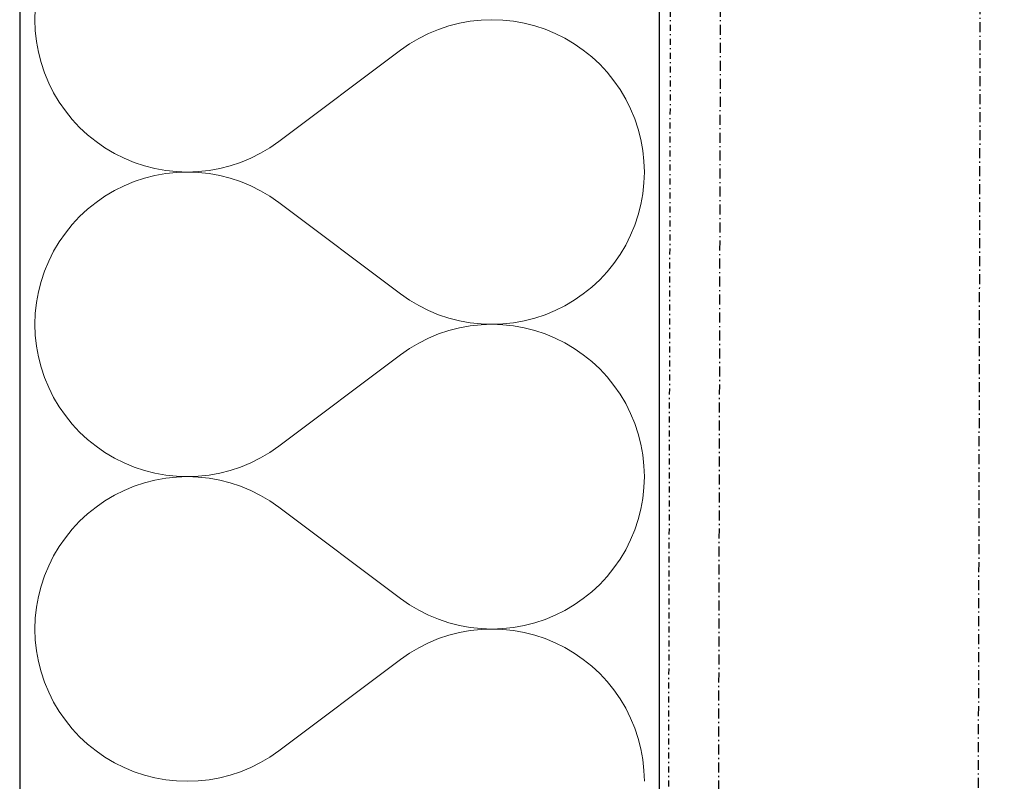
# Model space of a CAD drawing. Header units: millimetres. Extents: x -24674 to 2959, y -2716 to 20653.
# Tile 77 of 161: x -322 to -76, y 1524 to 1714. Entities that reach past the tile are written whole.
import ezdxf

# ---------------------------------------------------------------- set-up
doc = ezdxf.new("R2010")
doc.units = ezdxf.units.MM
doc.header["$MEASUREMENT"] = 0
for name, pattern in [('Wipeout_Contour', [1000, 0, -1000]), ('Čerchovaná M', [4.5, 2.5, -0.85, 0.3, -0.85]), ('Čerchovaná S', [3.5, 1.5, -0.85, 0.3, -0.85])]:
    doc.linetypes.add(name, pattern=pattern)
for name, color, linetype in [('9._POHLED ZÁPADNÍ_1_Nové_Konstrukce - krov', 7, 'Continuous'), ('9._POHLED ZÁPADNÍ_1_Nové_Konstrukce - nosné', 7, 'Continuous'), ('9._POHLED ZÁPADNÍ_1_Nové_Výplně - Povrchové', 7, 'Continuous'), ('9._POHLED ZÁPADNÍ_1_Nové_Výplně – Řezové', 7, 'Continuous'), ('9._POHLED ZÁPADNÍ_1_VÝTAH VAR 1', 7, 'Continuous')]:
    doc.layers.add(name, color=color, linetype=linetype)

# ---------------------------------------------------------------- blocks, each defined once
blk = doc.blocks.new('*X13', base_point=(-27719.5, -6043.99))
at = {"layer": '9._POHLED ZÁPADNÍ_1_Nové_Výplně – Řezové', "color": 21, "linetype": 'Continuous', "lineweight": 20, "true_color": 0xffaaaa}
for p, q in [((-317.79, 1717), (-317.88, 1714.29)), ((-317.88, 1714.29), (-317.79, 1711.57)), ((-209.05, 1713.89), (-211.72, 1713.41)), ((-206.34, 1714.19), (-209.05, 1713.89)), ((-203.62, 1714.29), (-206.34, 1714.19)), ((-200.9, 1714.19), (-203.62, 1714.29)), ((-198.2, 1713.9), (-200.9, 1714.19)), ((-195.52, 1713.42), (-198.2, 1713.9)), ((-317.79, 1711.57), (-317.5, 1708.86)), ((-216.94, 1711.87), (-219.45, 1710.83)), ((-214.36, 1712.73), (-216.94, 1711.87)), ((-211.72, 1713.41), (-214.36, 1712.73)), ((-192.88, 1712.75), (-195.52, 1713.42)), ((-190.3, 1711.89), (-192.88, 1712.75)), ((-187.79, 1710.85), (-190.3, 1711.89)), ((-317.5, 1708.86), (-317.01, 1706.18)), ((-221.88, 1709.61), (-224.22, 1708.22)), ((-219.45, 1710.83), (-221.88, 1709.61)), ((-185.36, 1709.63), (-187.79, 1710.85)), ((-183.02, 1708.25), (-185.36, 1709.63)), ((-317.01, 1706.18), (-316.34, 1703.55)), ((-256.93, 1683.81), (-226.46, 1706.67)), ((-224.22, 1708.22), (-226.46, 1706.67)), ((-180.78, 1706.7), (-183.02, 1708.25)), ((-178.66, 1704.99), (-180.78, 1706.7)), ((-176.67, 1703.14), (-178.66, 1704.99)), ((-316.34, 1703.55), (-315.48, 1700.97)), ((-174.81, 1701.15), (-176.67, 1703.14)), ((-173.11, 1699.03), (-174.81, 1701.15)), ((-315.48, 1700.97), (-314.44, 1698.45)), ((-171.56, 1696.79), (-173.11, 1699.03)), ((-314.44, 1698.45), (-313.22, 1696.02)), ((-170.17, 1694.45), (-171.56, 1696.79)), ((-313.22, 1696.02), (-311.83, 1693.68)), ((-168.95, 1692.02), (-170.17, 1694.45)), ((-311.83, 1693.68), (-310.28, 1691.45)), ((-310.28, 1691.45), (-308.57, 1689.33)), ((-167.91, 1689.51), (-168.95, 1692.02)), ((-308.57, 1689.33), (-306.72, 1687.34)), ((-167.05, 1686.93), (-167.91, 1689.51)), ((-306.72, 1687.34), (-304.73, 1685.49)), ((-166.37, 1684.29), (-167.05, 1686.93)), ((-304.73, 1685.49), (-302.61, 1683.78)), ((-165.89, 1681.61), (-166.37, 1684.29)), ((-302.61, 1683.78), (-300.37, 1682.23)), ((-300.37, 1682.23), (-298.03, 1680.84)), ((-261.5, 1680.87), (-259.16, 1682.26)), ((-259.16, 1682.26), (-256.93, 1683.81)), ((-165.6, 1678.91), (-165.89, 1681.61)), ((-298.03, 1680.84), (-295.6, 1679.63)), ((-295.6, 1679.63), (-293.08, 1678.59)), ((-266.45, 1678.6), (-263.93, 1679.65)), ((-263.93, 1679.65), (-261.5, 1680.87)), ((-293.08, 1678.59), (-290.5, 1677.73)), ((-290.5, 1677.73), (-287.87, 1677.06)), ((-287.87, 1677.06), (-285.19, 1676.58)), ((-285.19, 1676.58), (-282.48, 1676.29)), ((-277.05, 1676.29), (-274.34, 1676.58)), ((-274.34, 1676.58), (-271.66, 1677.07)), ((-271.66, 1677.07), (-269.03, 1677.74)), ((-269.03, 1677.74), (-266.45, 1678.6)), ((-165.5, 1676.19), (-165.6, 1678.91)), ((-290.5, 1674.65), (-293.08, 1673.8)), ((-287.87, 1675.32), (-290.5, 1674.65)), ((-285.19, 1675.81), (-287.87, 1675.32)), ((-282.48, 1676.1), (-285.19, 1675.81)), ((-282.48, 1676.29), (-279.76, 1676.19)), ((-279.76, 1676.19), (-282.48, 1676.1)), ((-279.76, 1676.19), (-277.05, 1676.29)), ((-277.05, 1676.09), (-279.76, 1676.19)), ((-274.34, 1675.8), (-277.05, 1676.09)), ((-271.66, 1675.31), (-274.34, 1675.8)), ((-269.03, 1674.64), (-271.66, 1675.31)), ((-266.45, 1673.78), (-269.03, 1674.64)), ((-165.6, 1673.47), (-165.5, 1676.19)), ((-295.6, 1672.76), (-298.03, 1671.54)), ((-293.08, 1673.8), (-295.6, 1672.76)), ((-263.93, 1672.73), (-266.45, 1673.78)), ((-261.5, 1671.52), (-263.93, 1672.73)), ((-165.89, 1670.77), (-165.6, 1673.47)), ((-300.37, 1670.15), (-302.61, 1668.6)), ((-298.03, 1671.54), (-300.37, 1670.15)), ((-259.16, 1670.12), (-261.5, 1671.52)), ((-256.93, 1668.57), (-259.16, 1670.12)), ((-166.37, 1668.09), (-165.89, 1670.77)), ((-304.73, 1666.89), (-306.72, 1665.04)), ((-302.61, 1668.6), (-304.73, 1666.89)), ((-256.93, 1668.57), (-226.46, 1645.71)), ((-167.05, 1665.45), (-166.37, 1668.09)), ((-306.72, 1665.04), (-308.57, 1663.05)), ((-167.91, 1662.87), (-167.05, 1665.45)), ((-308.57, 1663.05), (-310.28, 1660.93)), ((-168.95, 1660.36), (-167.91, 1662.87)), ((-310.28, 1660.93), (-311.83, 1658.7)), ((-170.17, 1657.93), (-168.95, 1660.36)), ((-311.83, 1658.7), (-313.22, 1656.36)), ((-171.56, 1655.59), (-170.17, 1657.93)), ((-313.22, 1656.36), (-314.44, 1653.93)), ((-173.11, 1653.35), (-171.56, 1655.59)), ((-314.44, 1653.93), (-315.48, 1651.41)), ((-174.81, 1651.24), (-173.11, 1653.35)), ((-315.48, 1651.41), (-316.34, 1648.83)), ((-176.67, 1649.24), (-174.81, 1651.24)), ((-316.34, 1648.83), (-317.01, 1646.2)), ((-180.78, 1645.69), (-178.66, 1647.39)), ((-178.66, 1647.39), (-176.67, 1649.24)), ((-317.01, 1646.2), (-317.5, 1643.52)), ((-226.46, 1645.71), (-224.22, 1644.16)), ((-183.02, 1644.13), (-180.78, 1645.69)), ((-317.5, 1643.52), (-317.79, 1640.81)), ((-224.22, 1644.16), (-221.88, 1642.77)), ((-221.88, 1642.77), (-219.45, 1641.55)), ((-187.79, 1641.53), (-185.36, 1642.75)), ((-185.36, 1642.75), (-183.02, 1644.13)), ((-317.79, 1640.81), (-317.88, 1638.1)), ((-219.45, 1641.55), (-216.94, 1640.51)), ((-216.94, 1640.51), (-214.36, 1639.65)), ((-214.36, 1639.65), (-211.72, 1638.97)), ((-195.52, 1638.96), (-192.88, 1639.63)), ((-192.88, 1639.63), (-190.3, 1640.49)), ((-190.3, 1640.49), (-187.79, 1641.53)), ((-317.88, 1638.1), (-317.79, 1635.38)), ((-211.72, 1637.22), (-214.36, 1636.54)), ((-211.72, 1638.97), (-209.05, 1638.49)), ((-209.05, 1637.7), (-211.72, 1637.22)), ((-209.05, 1638.49), (-206.34, 1638.19)), ((-206.34, 1638), (-209.05, 1637.7)), ((-206.34, 1638.19), (-203.62, 1638.1)), ((-203.62, 1638.1), (-206.34, 1638)), ((-203.62, 1638.1), (-200.9, 1638.19)), ((-200.9, 1638), (-203.62, 1638.1)), ((-200.9, 1638.19), (-198.2, 1638.48)), ((-198.2, 1637.71), (-200.9, 1638)), ((-198.2, 1638.48), (-195.52, 1638.96)), ((-195.52, 1637.23), (-198.2, 1637.71)), ((-192.88, 1636.56), (-195.52, 1637.23)), ((-317.79, 1635.38), (-317.5, 1632.67)), ((-216.94, 1635.68), (-219.45, 1634.64)), ((-214.36, 1636.54), (-216.94, 1635.68)), ((-190.3, 1635.7), (-192.88, 1636.56)), ((-187.79, 1634.66), (-190.3, 1635.7)), ((-317.5, 1632.67), (-317.01, 1629.99)), ((-221.88, 1633.42), (-224.22, 1632.03)), ((-219.45, 1634.64), (-221.88, 1633.42)), ((-185.36, 1633.44), (-187.79, 1634.66)), ((-183.02, 1632.06), (-185.36, 1633.44)), ((-317.01, 1629.99), (-316.34, 1627.36)), ((-256.93, 1607.62), (-226.46, 1630.48)), ((-224.22, 1632.03), (-226.46, 1630.48)), ((-180.78, 1630.51), (-183.02, 1632.06)), ((-178.66, 1628.8), (-180.78, 1630.51)), ((-316.34, 1627.36), (-315.48, 1624.78)), ((-176.67, 1626.95), (-178.66, 1628.8)), ((-174.81, 1624.96), (-176.67, 1626.95)), ((-173.11, 1622.84), (-174.81, 1624.96)), ((-315.48, 1624.78), (-314.44, 1622.26)), ((-171.56, 1620.6), (-173.11, 1622.84)), ((-314.44, 1622.26), (-313.22, 1619.83)), ((-170.17, 1618.26), (-171.56, 1620.6)), ((-313.22, 1619.83), (-311.83, 1617.49)), ((-311.83, 1617.49), (-310.28, 1615.26)), ((-168.95, 1615.83), (-170.17, 1618.26)), ((-310.28, 1615.26), (-308.57, 1613.14)), ((-167.91, 1613.32), (-168.95, 1615.83)), ((-308.57, 1613.14), (-306.72, 1611.15)), ((-167.05, 1610.74), (-167.91, 1613.32)), ((-306.72, 1611.15), (-304.73, 1609.3)), ((-166.37, 1608.1), (-167.05, 1610.74)), ((-304.73, 1609.3), (-302.61, 1607.59)), ((-259.16, 1606.07), (-256.93, 1607.62)), ((-165.89, 1605.42), (-166.37, 1608.1)), ((-302.61, 1607.59), (-300.37, 1606.04)), ((-300.37, 1606.04), (-298.03, 1604.65)), ((-261.5, 1604.68), (-259.16, 1606.07)), ((-165.6, 1602.72), (-165.89, 1605.42)), ((-298.03, 1604.65), (-295.6, 1603.44)), ((-295.6, 1603.44), (-293.08, 1602.4)), ((-266.45, 1602.41), (-263.93, 1603.46)), ((-263.93, 1603.46), (-261.5, 1604.68)), ((-165.5, 1600), (-165.6, 1602.72)), ((-293.08, 1602.4), (-290.5, 1601.54)), ((-290.5, 1601.54), (-287.87, 1600.87)), ((-287.87, 1600.87), (-285.19, 1600.38)), ((-285.19, 1600.38), (-282.48, 1600.1)), ((-277.05, 1600.1), (-274.34, 1600.39)), ((-274.34, 1600.39), (-271.66, 1600.88)), ((-271.66, 1600.88), (-269.03, 1601.55)), ((-269.03, 1601.55), (-266.45, 1602.41)), ((-290.5, 1598.46), (-293.08, 1597.6)), ((-287.87, 1599.13), (-290.5, 1598.46)), ((-285.19, 1599.62), (-287.87, 1599.13)), ((-282.48, 1599.9), (-285.19, 1599.62)), ((-282.48, 1600.1), (-279.76, 1600)), ((-279.76, 1600), (-282.48, 1599.9)), ((-279.76, 1600), (-277.05, 1600.1)), ((-277.05, 1599.9), (-279.76, 1600)), ((-274.34, 1599.61), (-277.05, 1599.9)), ((-271.66, 1599.12), (-274.34, 1599.61)), ((-269.03, 1598.45), (-271.66, 1599.12)), ((-266.45, 1597.59), (-269.03, 1598.45)), ((-165.6, 1597.28), (-165.5, 1600)), ((-298.03, 1595.35), (-300.37, 1593.96)), ((-295.6, 1596.56), (-298.03, 1595.35)), ((-293.08, 1597.6), (-295.6, 1596.56)), ((-263.93, 1596.54), (-266.45, 1597.59)), ((-261.5, 1595.32), (-263.93, 1596.54)), ((-259.16, 1593.93), (-261.5, 1595.32)), ((-165.89, 1594.58), (-165.6, 1597.28)), ((-300.37, 1593.96), (-302.61, 1592.41)), ((-256.93, 1592.38), (-259.16, 1593.93)), ((-166.37, 1591.9), (-165.89, 1594.58)), ((-304.73, 1590.7), (-306.72, 1588.85)), ((-302.61, 1592.41), (-304.73, 1590.7)), ((-256.93, 1592.38), (-226.46, 1569.52)), ((-167.05, 1589.26), (-166.37, 1591.9)), ((-306.72, 1588.85), (-308.57, 1586.86)), ((-167.91, 1586.68), (-167.05, 1589.26)), ((-308.57, 1586.86), (-310.28, 1584.74)), ((-168.95, 1584.17), (-167.91, 1586.68)), ((-310.28, 1584.74), (-311.83, 1582.51)), ((-170.17, 1581.74), (-168.95, 1584.17)), ((-311.83, 1582.51), (-313.22, 1580.17)), ((-171.56, 1579.4), (-170.17, 1581.74)), ((-313.22, 1580.17), (-314.44, 1577.74)), ((-173.11, 1577.16), (-171.56, 1579.4)), ((-314.44, 1577.74), (-315.48, 1575.22)), ((-174.81, 1575.04), (-173.11, 1577.16)), ((-315.48, 1575.22), (-316.34, 1572.64)), ((-176.67, 1573.05), (-174.81, 1575.04)), ((-316.34, 1572.64), (-317.01, 1570.01)), ((-180.78, 1569.49), (-178.66, 1571.2)), ((-178.66, 1571.2), (-176.67, 1573.05)), ((-317.01, 1570.01), (-317.5, 1567.33)), ((-226.46, 1569.52), (-224.22, 1567.97)), ((-183.02, 1567.94), (-180.78, 1569.49)), ((-317.5, 1567.33), (-317.79, 1564.62)), ((-224.22, 1567.97), (-221.88, 1566.58)), ((-221.88, 1566.58), (-219.45, 1565.36)), ((-187.79, 1565.34), (-185.36, 1566.56)), ((-185.36, 1566.56), (-183.02, 1567.94)), ((-317.79, 1564.62), (-317.88, 1561.9)), ((-219.45, 1565.36), (-216.94, 1564.32)), ((-216.94, 1564.32), (-214.36, 1563.46)), ((-214.36, 1563.46), (-211.72, 1562.78)), ((-195.52, 1562.77), (-192.88, 1563.44)), ((-192.88, 1563.44), (-190.3, 1564.3)), ((-190.3, 1564.3), (-187.79, 1565.34)), ((-317.88, 1561.9), (-317.79, 1559.19)), ((-211.72, 1561.03), (-214.36, 1560.35)), ((-211.72, 1562.78), (-209.05, 1562.3)), ((-209.05, 1561.51), (-211.72, 1561.03)), ((-209.05, 1562.3), (-206.34, 1562)), ((-206.34, 1561.81), (-209.05, 1561.51)), ((-206.34, 1562), (-203.62, 1561.9)), ((-203.62, 1561.9), (-206.34, 1561.81)), ((-203.62, 1561.9), (-200.9, 1562)), ((-200.9, 1561.81), (-203.62, 1561.9)), ((-200.9, 1562), (-198.2, 1562.29)), ((-198.2, 1561.52), (-200.9, 1561.81)), ((-198.2, 1562.29), (-195.52, 1562.77)), ((-195.52, 1561.04), (-198.2, 1561.52)), ((-192.88, 1560.37), (-195.52, 1561.04)), ((-317.79, 1559.19), (-317.5, 1556.48)), ((-219.45, 1558.45), (-221.88, 1557.23)), ((-216.94, 1559.49), (-219.45, 1558.45)), ((-214.36, 1560.35), (-216.94, 1559.49)), ((-190.3, 1559.51), (-192.88, 1560.37)), ((-187.79, 1558.47), (-190.3, 1559.51)), ((-185.36, 1557.25), (-187.79, 1558.47)), ((-317.5, 1556.48), (-317.01, 1553.8)), ((-221.88, 1557.23), (-224.22, 1555.84)), ((-183.02, 1555.87), (-185.36, 1557.25)), ((-317.01, 1553.8), (-316.34, 1551.17)), ((-256.93, 1531.43), (-226.46, 1554.29)), ((-224.22, 1555.84), (-226.46, 1554.29)), ((-180.78, 1554.31), (-183.02, 1555.87)), ((-178.66, 1552.61), (-180.78, 1554.31)), ((-316.34, 1551.17), (-315.48, 1548.59)), ((-176.67, 1550.76), (-178.66, 1552.61)), ((-315.48, 1548.59), (-314.44, 1546.07)), ((-174.81, 1548.76), (-176.67, 1550.76)), ((-173.11, 1546.65), (-174.81, 1548.76)), ((-314.44, 1546.07), (-313.22, 1543.64)), ((-171.56, 1544.41), (-173.11, 1546.65)), ((-313.22, 1543.64), (-311.83, 1541.3)), ((-170.17, 1542.07), (-171.56, 1544.41)), ((-311.83, 1541.3), (-310.28, 1539.07)), ((-168.95, 1539.64), (-170.17, 1542.07)), ((-310.28, 1539.07), (-308.57, 1536.95)), ((-167.91, 1537.13), (-168.95, 1539.64)), ((-308.57, 1536.95), (-306.72, 1534.96)), ((-167.05, 1534.55), (-167.91, 1537.13)), ((-306.72, 1534.96), (-304.73, 1533.11)), ((-166.37, 1531.91), (-167.05, 1534.55)), ((-304.73, 1533.11), (-302.61, 1531.4)), ((-302.61, 1531.4), (-300.37, 1529.85)), ((-259.16, 1529.88), (-256.93, 1531.43)), ((-165.89, 1529.23), (-166.37, 1531.91)), ((-300.37, 1529.85), (-298.03, 1528.46)), ((-261.5, 1528.48), (-259.16, 1529.88)), ((-165.6, 1526.53), (-165.89, 1529.23)), ((-298.03, 1528.46), (-295.6, 1527.24)), ((-295.6, 1527.24), (-293.08, 1526.2)), ((-266.45, 1526.22), (-263.93, 1527.27)), ((-263.93, 1527.27), (-261.5, 1528.48)), ((-165.5, 1523.81), (-165.6, 1526.53)), ((-293.08, 1526.2), (-290.5, 1525.35)), ((-290.5, 1525.35), (-287.87, 1524.68)), ((-287.87, 1524.68), (-285.19, 1524.19)), ((-285.19, 1524.19), (-282.48, 1523.9)), ((-282.48, 1523.9), (-279.76, 1523.81)), ((-279.76, 1523.81), (-277.05, 1523.91)), ((-277.05, 1523.91), (-274.34, 1524.2)), ((-274.34, 1524.2), (-271.66, 1524.69)), ((-271.66, 1524.69), (-269.03, 1525.36)), ((-269.03, 1525.36), (-266.45, 1526.22))]:
    blk.add_line(p, q, dxfattribs=at)
blk = doc.blocks.new('*X24', base_point=(-27719.5, -6043.99))
at = {"layer": '9._POHLED ZÁPADNÍ_1_Nové_Výplně – Řezové', "color": 21, "linetype": 'Continuous', "lineweight": 20, "true_color": 0xffaaaa}
for p, q in [((-317.79, 1717), (-317.88, 1714.29)), ((-317.88, 1714.29), (-317.79, 1711.57)), ((-209.05, 1713.89), (-211.72, 1713.41)), ((-206.34, 1714.19), (-209.05, 1713.89)), ((-203.62, 1714.29), (-206.34, 1714.19)), ((-200.9, 1714.19), (-203.62, 1714.29)), ((-198.2, 1713.9), (-200.9, 1714.19)), ((-195.52, 1713.42), (-198.2, 1713.9)), ((-317.79, 1711.57), (-317.5, 1708.86)), ((-216.94, 1711.87), (-219.45, 1710.83)), ((-214.36, 1712.73), (-216.94, 1711.87)), ((-211.72, 1713.41), (-214.36, 1712.73)), ((-192.88, 1712.75), (-195.52, 1713.42)), ((-190.3, 1711.89), (-192.88, 1712.75)), ((-187.79, 1710.85), (-190.3, 1711.89)), ((-317.5, 1708.86), (-317.01, 1706.18)), ((-221.88, 1709.61), (-224.22, 1708.22)), ((-219.45, 1710.83), (-221.88, 1709.61)), ((-185.36, 1709.63), (-187.79, 1710.85)), ((-183.02, 1708.25), (-185.36, 1709.63)), ((-317.01, 1706.18), (-316.34, 1703.55)), ((-256.93, 1683.81), (-226.46, 1706.67)), ((-224.22, 1708.22), (-226.46, 1706.67)), ((-180.78, 1706.7), (-183.02, 1708.25)), ((-178.66, 1704.99), (-180.78, 1706.7)), ((-176.67, 1703.14), (-178.66, 1704.99)), ((-316.34, 1703.55), (-315.48, 1700.97)), ((-174.81, 1701.15), (-176.67, 1703.14)), ((-173.11, 1699.03), (-174.81, 1701.15)), ((-315.48, 1700.97), (-314.44, 1698.45)), ((-171.56, 1696.79), (-173.11, 1699.03)), ((-314.44, 1698.45), (-313.22, 1696.02)), ((-170.17, 1694.45), (-171.56, 1696.79)), ((-313.22, 1696.02), (-311.83, 1693.68)), ((-168.95, 1692.02), (-170.17, 1694.45)), ((-311.83, 1693.68), (-310.28, 1691.45)), ((-310.28, 1691.45), (-308.57, 1689.33)), ((-167.91, 1689.51), (-168.95, 1692.02)), ((-308.57, 1689.33), (-306.72, 1687.34)), ((-167.05, 1686.93), (-167.91, 1689.51)), ((-306.72, 1687.34), (-304.73, 1685.49)), ((-166.37, 1684.29), (-167.05, 1686.93)), ((-304.73, 1685.49), (-302.61, 1683.78)), ((-165.89, 1681.61), (-166.37, 1684.29)), ((-302.61, 1683.78), (-300.37, 1682.23)), ((-300.37, 1682.23), (-298.03, 1680.84)), ((-261.5, 1680.87), (-259.16, 1682.26)), ((-259.16, 1682.26), (-256.93, 1683.81)), ((-165.6, 1678.91), (-165.89, 1681.61)), ((-298.03, 1680.84), (-295.6, 1679.63)), ((-295.6, 1679.63), (-293.08, 1678.59)), ((-266.45, 1678.6), (-263.93, 1679.65)), ((-263.93, 1679.65), (-261.5, 1680.87)), ((-293.08, 1678.59), (-290.5, 1677.73)), ((-290.5, 1677.73), (-287.87, 1677.06)), ((-287.87, 1677.06), (-285.19, 1676.58)), ((-285.19, 1676.58), (-282.48, 1676.29)), ((-277.05, 1676.29), (-274.34, 1676.58)), ((-274.34, 1676.58), (-271.66, 1677.07)), ((-271.66, 1677.07), (-269.03, 1677.74)), ((-269.03, 1677.74), (-266.45, 1678.6)), ((-165.5, 1676.19), (-165.6, 1678.91)), ((-290.5, 1674.65), (-293.08, 1673.8)), ((-287.87, 1675.32), (-290.5, 1674.65)), ((-285.19, 1675.81), (-287.87, 1675.32)), ((-282.48, 1676.1), (-285.19, 1675.81)), ((-282.48, 1676.29), (-279.76, 1676.19)), ((-279.76, 1676.19), (-282.48, 1676.1)), ((-279.76, 1676.19), (-277.05, 1676.29)), ((-277.05, 1676.09), (-279.76, 1676.19)), ((-274.34, 1675.8), (-277.05, 1676.09)), ((-271.66, 1675.31), (-274.34, 1675.8)), ((-269.03, 1674.64), (-271.66, 1675.31)), ((-266.45, 1673.78), (-269.03, 1674.64)), ((-165.6, 1673.47), (-165.5, 1676.19)), ((-295.6, 1672.76), (-298.03, 1671.54)), ((-293.08, 1673.8), (-295.6, 1672.76)), ((-263.93, 1672.73), (-266.45, 1673.78)), ((-261.5, 1671.52), (-263.93, 1672.73)), ((-165.89, 1670.77), (-165.6, 1673.47)), ((-300.37, 1670.15), (-302.61, 1668.6)), ((-298.03, 1671.54), (-300.37, 1670.15)), ((-259.16, 1670.12), (-261.5, 1671.52)), ((-256.93, 1668.57), (-259.16, 1670.12)), ((-166.37, 1668.09), (-165.89, 1670.77)), ((-304.73, 1666.89), (-306.72, 1665.04)), ((-302.61, 1668.6), (-304.73, 1666.89)), ((-256.93, 1668.57), (-226.46, 1645.71)), ((-167.05, 1665.45), (-166.37, 1668.09)), ((-306.72, 1665.04), (-308.57, 1663.05)), ((-167.91, 1662.87), (-167.05, 1665.45)), ((-308.57, 1663.05), (-310.28, 1660.93)), ((-168.95, 1660.36), (-167.91, 1662.87)), ((-310.28, 1660.93), (-311.83, 1658.7)), ((-170.17, 1657.93), (-168.95, 1660.36)), ((-311.83, 1658.7), (-313.22, 1656.36)), ((-171.56, 1655.59), (-170.17, 1657.93)), ((-313.22, 1656.36), (-314.44, 1653.93)), ((-173.11, 1653.35), (-171.56, 1655.59)), ((-314.44, 1653.93), (-315.48, 1651.41)), ((-174.81, 1651.24), (-173.11, 1653.35)), ((-315.48, 1651.41), (-316.34, 1648.83)), ((-176.67, 1649.24), (-174.81, 1651.24)), ((-316.34, 1648.83), (-317.01, 1646.2)), ((-180.78, 1645.69), (-178.66, 1647.39)), ((-178.66, 1647.39), (-176.67, 1649.24)), ((-317.01, 1646.2), (-317.5, 1643.52)), ((-226.46, 1645.71), (-224.22, 1644.16)), ((-183.02, 1644.13), (-180.78, 1645.69)), ((-317.5, 1643.52), (-317.79, 1640.81)), ((-224.22, 1644.16), (-221.88, 1642.77)), ((-221.88, 1642.77), (-219.45, 1641.55)), ((-187.79, 1641.53), (-185.36, 1642.75)), ((-185.36, 1642.75), (-183.02, 1644.13)), ((-317.79, 1640.81), (-317.88, 1638.1)), ((-219.45, 1641.55), (-216.94, 1640.51)), ((-216.94, 1640.51), (-214.36, 1639.65)), ((-214.36, 1639.65), (-211.72, 1638.97)), ((-195.52, 1638.96), (-192.88, 1639.63)), ((-192.88, 1639.63), (-190.3, 1640.49)), ((-190.3, 1640.49), (-187.79, 1641.53)), ((-317.88, 1638.1), (-317.79, 1635.38)), ((-211.72, 1637.22), (-214.36, 1636.54)), ((-211.72, 1638.97), (-209.05, 1638.49)), ((-209.05, 1637.7), (-211.72, 1637.22)), ((-209.05, 1638.49), (-206.34, 1638.19)), ((-206.34, 1638), (-209.05, 1637.7)), ((-206.34, 1638.19), (-203.62, 1638.1)), ((-203.62, 1638.1), (-206.34, 1638)), ((-203.62, 1638.1), (-200.9, 1638.19)), ((-200.9, 1638), (-203.62, 1638.1)), ((-200.9, 1638.19), (-198.2, 1638.48)), ((-198.2, 1637.71), (-200.9, 1638)), ((-198.2, 1638.48), (-195.52, 1638.96)), ((-195.52, 1637.23), (-198.2, 1637.71)), ((-192.88, 1636.56), (-195.52, 1637.23)), ((-317.79, 1635.38), (-317.5, 1632.67)), ((-216.94, 1635.68), (-219.45, 1634.64)), ((-214.36, 1636.54), (-216.94, 1635.68)), ((-190.3, 1635.7), (-192.88, 1636.56)), ((-187.79, 1634.66), (-190.3, 1635.7)), ((-317.5, 1632.67), (-317.01, 1629.99)), ((-221.88, 1633.42), (-224.22, 1632.03)), ((-219.45, 1634.64), (-221.88, 1633.42)), ((-185.36, 1633.44), (-187.79, 1634.66)), ((-183.02, 1632.06), (-185.36, 1633.44)), ((-317.01, 1629.99), (-316.34, 1627.36)), ((-256.93, 1607.62), (-226.46, 1630.48)), ((-224.22, 1632.03), (-226.46, 1630.48)), ((-180.78, 1630.51), (-183.02, 1632.06)), ((-178.66, 1628.8), (-180.78, 1630.51)), ((-316.34, 1627.36), (-315.48, 1624.78)), ((-176.67, 1626.95), (-178.66, 1628.8)), ((-174.81, 1624.96), (-176.67, 1626.95)), ((-173.11, 1622.84), (-174.81, 1624.96)), ((-315.48, 1624.78), (-314.44, 1622.26)), ((-171.56, 1620.6), (-173.11, 1622.84)), ((-314.44, 1622.26), (-313.22, 1619.83)), ((-170.17, 1618.26), (-171.56, 1620.6)), ((-313.22, 1619.83), (-311.83, 1617.49)), ((-311.83, 1617.49), (-310.28, 1615.26)), ((-168.95, 1615.83), (-170.17, 1618.26)), ((-310.28, 1615.26), (-308.57, 1613.14)), ((-167.91, 1613.32), (-168.95, 1615.83)), ((-308.57, 1613.14), (-306.72, 1611.15)), ((-167.05, 1610.74), (-167.91, 1613.32)), ((-306.72, 1611.15), (-304.73, 1609.3)), ((-166.37, 1608.1), (-167.05, 1610.74)), ((-304.73, 1609.3), (-302.61, 1607.59)), ((-259.16, 1606.07), (-256.93, 1607.62)), ((-165.89, 1605.42), (-166.37, 1608.1)), ((-302.61, 1607.59), (-300.37, 1606.04)), ((-300.37, 1606.04), (-298.03, 1604.65)), ((-261.5, 1604.68), (-259.16, 1606.07)), ((-165.6, 1602.72), (-165.89, 1605.42)), ((-298.03, 1604.65), (-295.6, 1603.44)), ((-295.6, 1603.44), (-293.08, 1602.4)), ((-266.45, 1602.41), (-263.93, 1603.46)), ((-263.93, 1603.46), (-261.5, 1604.68)), ((-165.5, 1600), (-165.6, 1602.72)), ((-293.08, 1602.4), (-290.5, 1601.54)), ((-290.5, 1601.54), (-287.87, 1600.87)), ((-287.87, 1600.87), (-285.19, 1600.38)), ((-285.19, 1600.38), (-282.48, 1600.1)), ((-277.05, 1600.1), (-274.34, 1600.39)), ((-274.34, 1600.39), (-271.66, 1600.88)), ((-271.66, 1600.88), (-269.03, 1601.55)), ((-269.03, 1601.55), (-266.45, 1602.41)), ((-290.5, 1598.46), (-293.08, 1597.6)), ((-287.87, 1599.13), (-290.5, 1598.46)), ((-285.19, 1599.62), (-287.87, 1599.13)), ((-282.48, 1599.9), (-285.19, 1599.62)), ((-282.48, 1600.1), (-279.76, 1600)), ((-279.76, 1600), (-282.48, 1599.9)), ((-279.76, 1600), (-277.05, 1600.1)), ((-277.05, 1599.9), (-279.76, 1600)), ((-274.34, 1599.61), (-277.05, 1599.9)), ((-271.66, 1599.12), (-274.34, 1599.61)), ((-269.03, 1598.45), (-271.66, 1599.12)), ((-266.45, 1597.59), (-269.03, 1598.45)), ((-165.6, 1597.28), (-165.5, 1600)), ((-298.03, 1595.35), (-300.37, 1593.96)), ((-295.6, 1596.56), (-298.03, 1595.35)), ((-293.08, 1597.6), (-295.6, 1596.56)), ((-263.93, 1596.54), (-266.45, 1597.59)), ((-261.5, 1595.32), (-263.93, 1596.54)), ((-259.16, 1593.93), (-261.5, 1595.32)), ((-165.89, 1594.58), (-165.6, 1597.28)), ((-300.37, 1593.96), (-302.61, 1592.41)), ((-256.93, 1592.38), (-259.16, 1593.93)), ((-166.37, 1591.9), (-165.89, 1594.58)), ((-304.73, 1590.7), (-306.72, 1588.85)), ((-302.61, 1592.41), (-304.73, 1590.7)), ((-256.93, 1592.38), (-226.46, 1569.52)), ((-167.05, 1589.26), (-166.37, 1591.9)), ((-306.72, 1588.85), (-308.57, 1586.86)), ((-167.91, 1586.68), (-167.05, 1589.26)), ((-308.57, 1586.86), (-310.28, 1584.74)), ((-168.95, 1584.17), (-167.91, 1586.68)), ((-310.28, 1584.74), (-311.83, 1582.51)), ((-170.17, 1581.74), (-168.95, 1584.17)), ((-311.83, 1582.51), (-313.22, 1580.17)), ((-171.56, 1579.4), (-170.17, 1581.74)), ((-313.22, 1580.17), (-314.44, 1577.74)), ((-173.11, 1577.16), (-171.56, 1579.4)), ((-314.44, 1577.74), (-315.48, 1575.22)), ((-174.81, 1575.04), (-173.11, 1577.16)), ((-315.48, 1575.22), (-316.34, 1572.64)), ((-176.67, 1573.05), (-174.81, 1575.04)), ((-316.34, 1572.64), (-317.01, 1570.01)), ((-180.78, 1569.49), (-178.66, 1571.2)), ((-178.66, 1571.2), (-176.67, 1573.05)), ((-317.01, 1570.01), (-317.5, 1567.33)), ((-226.46, 1569.52), (-224.22, 1567.97)), ((-183.02, 1567.94), (-180.78, 1569.49)), ((-317.5, 1567.33), (-317.79, 1564.62)), ((-224.22, 1567.97), (-221.88, 1566.58)), ((-221.88, 1566.58), (-219.45, 1565.36)), ((-187.79, 1565.34), (-185.36, 1566.56)), ((-185.36, 1566.56), (-183.02, 1567.94)), ((-317.79, 1564.62), (-317.88, 1561.9)), ((-219.45, 1565.36), (-216.94, 1564.32)), ((-216.94, 1564.32), (-214.36, 1563.46)), ((-214.36, 1563.46), (-211.72, 1562.78)), ((-195.52, 1562.77), (-192.88, 1563.44)), ((-192.88, 1563.44), (-190.3, 1564.3)), ((-190.3, 1564.3), (-187.79, 1565.34)), ((-317.88, 1561.9), (-317.79, 1559.19)), ((-211.72, 1561.03), (-214.36, 1560.35)), ((-211.72, 1562.78), (-209.05, 1562.3)), ((-209.05, 1561.51), (-211.72, 1561.03)), ((-209.05, 1562.3), (-206.34, 1562)), ((-206.34, 1561.81), (-209.05, 1561.51)), ((-206.34, 1562), (-203.62, 1561.9)), ((-203.62, 1561.9), (-206.34, 1561.81)), ((-203.62, 1561.9), (-200.9, 1562)), ((-200.9, 1561.81), (-203.62, 1561.9)), ((-200.9, 1562), (-198.2, 1562.29)), ((-198.2, 1561.52), (-200.9, 1561.81)), ((-198.2, 1562.29), (-195.52, 1562.77)), ((-195.52, 1561.04), (-198.2, 1561.52)), ((-192.88, 1560.37), (-195.52, 1561.04)), ((-317.79, 1559.19), (-317.5, 1556.48)), ((-219.45, 1558.45), (-221.88, 1557.23)), ((-216.94, 1559.49), (-219.45, 1558.45)), ((-214.36, 1560.35), (-216.94, 1559.49)), ((-190.3, 1559.51), (-192.88, 1560.37)), ((-187.79, 1558.47), (-190.3, 1559.51)), ((-185.36, 1557.25), (-187.79, 1558.47)), ((-317.5, 1556.48), (-317.01, 1553.8)), ((-221.88, 1557.23), (-224.22, 1555.84)), ((-183.02, 1555.87), (-185.36, 1557.25)), ((-317.01, 1553.8), (-316.34, 1551.17)), ((-256.93, 1531.43), (-226.46, 1554.29)), ((-224.22, 1555.84), (-226.46, 1554.29)), ((-180.78, 1554.31), (-183.02, 1555.87)), ((-178.66, 1552.61), (-180.78, 1554.31)), ((-316.34, 1551.17), (-315.48, 1548.59)), ((-176.67, 1550.76), (-178.66, 1552.61)), ((-315.48, 1548.59), (-314.44, 1546.07)), ((-174.81, 1548.76), (-176.67, 1550.76)), ((-173.11, 1546.65), (-174.81, 1548.76)), ((-314.44, 1546.07), (-313.22, 1543.64)), ((-171.56, 1544.41), (-173.11, 1546.65)), ((-313.22, 1543.64), (-311.83, 1541.3)), ((-170.17, 1542.07), (-171.56, 1544.41)), ((-311.83, 1541.3), (-310.28, 1539.07)), ((-168.95, 1539.64), (-170.17, 1542.07)), ((-310.28, 1539.07), (-308.57, 1536.95)), ((-167.91, 1537.13), (-168.95, 1539.64)), ((-308.57, 1536.95), (-306.72, 1534.96)), ((-167.05, 1534.55), (-167.91, 1537.13)), ((-306.72, 1534.96), (-304.73, 1533.11)), ((-166.37, 1531.91), (-167.05, 1534.55)), ((-304.73, 1533.11), (-302.61, 1531.4)), ((-302.61, 1531.4), (-300.37, 1529.85)), ((-259.16, 1529.88), (-256.93, 1531.43)), ((-165.89, 1529.23), (-166.37, 1531.91)), ((-300.37, 1529.85), (-298.03, 1528.46)), ((-261.5, 1528.48), (-259.16, 1529.88)), ((-165.6, 1526.53), (-165.89, 1529.23)), ((-298.03, 1528.46), (-295.6, 1527.24)), ((-295.6, 1527.24), (-293.08, 1526.2)), ((-266.45, 1526.22), (-263.93, 1527.27)), ((-263.93, 1527.27), (-261.5, 1528.48)), ((-165.5, 1523.81), (-165.6, 1526.53)), ((-293.08, 1526.2), (-290.5, 1525.35)), ((-290.5, 1525.35), (-287.87, 1524.68)), ((-287.87, 1524.68), (-285.19, 1524.19)), ((-285.19, 1524.19), (-282.48, 1523.9)), ((-282.48, 1523.9), (-279.76, 1523.81)), ((-279.76, 1523.81), (-277.05, 1523.91)), ((-277.05, 1523.91), (-274.34, 1524.2)), ((-274.34, 1524.2), (-271.66, 1524.69)), ((-271.66, 1524.69), (-269.03, 1525.36)), ((-269.03, 1525.36), (-266.45, 1526.22))]:
    blk.add_line(p, q, dxfattribs=at)

msp = doc.modelspace()

# ---------------------------------------------------------------- linework, layer by layer
at = {"layer": '9._POHLED ZÁPADNÍ_1_Nové_Konstrukce - krov', "color": 1, "linetype": 'Čerchovaná M', "lineweight": 25}
for p, q in [((-147.2, 1400.03), (-140.46, 4257.41)), ((-82.76, 1184.64), (-75.51, 4257.25))]:
    msp.add_line(p, q, dxfattribs=at)

# ---------------------------------------------------------------- wipeouts: each hides what was drawn before it
at = {"color": 254, "linetype": 'Wipeout_Contour', "lineweight": 0, "ltscale": 36793.983046}
msp.add_wipeout([(-161.69, 351.47), (-161.69, 17956.84), (-321.69, 17969.56), (-321.69, 351.48)], dxfattribs=at).dxf.layer = '9._POHLED ZÁPADNÍ_1_Nové_Výplně - Povrchové'

# ---------------------------------------------------------------- next in the draw order: linework, layer by layer
at = {"layer": '9._POHLED ZÁPADNÍ_1_Nové_Konstrukce - nosné', "color": 1, "linetype": 'Continuous', "lineweight": 25, "flags": 128}
for points in [[(-161.69, 351.47), (-161.69, 18117.35)], [(-321.69, 17969.56), (-321.69, 351.48)]]:
    msp.add_lwpolyline(points, dxfattribs=at)

# ---------------------------------------------------------------- next in the draw order: wipeouts: each hides what was drawn before it
at = {"color": 254, "linetype": 'Wipeout_Contour', "lineweight": 0, "ltscale": 8778.600966}
msp.add_wipeout([(-321.69, 351.48), (-161.69, 351.47), (-161.69, 3949.14), (-321.69, 3949.14)], dxfattribs=at).dxf.layer = '9._POHLED ZÁPADNÍ_1_Nové_Výplně – Řezové'

# ---------------------------------------------------------------- next in the draw order: linework, layer by layer
at = {"layer": '9._POHLED ZÁPADNÍ_1_Nové_Konstrukce - nosné', "color": 1, "linetype": 'Continuous', "lineweight": 25, "flags": 128}
for points in [[(-161.69, 351.47), (-161.69, 18117.35)], [(-321.69, 17969.56), (-321.69, 351.48)]]:
    msp.add_lwpolyline(points, dxfattribs=at)

# ---------------------------------------------------------------- next in the draw order: block references
at = {"layer": '9._POHLED ZÁPADNÍ_1_VÝTAH VAR 1', "color": 9, "linetype": 'Continuous', "lineweight": 13}
msp.add_blockref('*X13', (-27719.5, -6043.99), dxfattribs=at)

# ---------------------------------------------------------------- next in the draw order: wipeouts: each hides what was drawn before it
at = {"color": 254, "linetype": 'Wipeout_Contour', "lineweight": 0, "ltscale": 8775.620918}
msp.add_wipeout([(-321.69, 351.47), (-161.69, 351.47), (-161.69, 3947.65), (-321.69, 3947.65)], dxfattribs=at).dxf.layer = '9._POHLED ZÁPADNÍ_1_Nové_Výplně – Řezové'

# ---------------------------------------------------------------- next in the draw order: linework, layer by layer
at = {"layer": '9._POHLED ZÁPADNÍ_1_Nové_Konstrukce - krov', "color": 1, "linetype": 'Čerchovaná S', "lineweight": 25}
msp.add_line((-161.55, 616.04), (-152.96, 4257.44), dxfattribs=at)
at = {"layer": '9._POHLED ZÁPADNÍ_1_Nové_Konstrukce - nosné', "color": 1, "linetype": 'Continuous', "lineweight": 25, "flags": 128}
for points in [[(-321.69, 3947.65), (-321.69, 351.47)], [(-161.69, 351.47), (-161.69, 3947.65)]]:
    msp.add_lwpolyline(points, dxfattribs=at)

# ---------------------------------------------------------------- next in the draw order: block references
at = {"layer": '9._POHLED ZÁPADNÍ_1_VÝTAH VAR 1', "color": 9, "linetype": 'Continuous', "lineweight": 13}
msp.add_blockref('*X24', (-27719.5, -6043.99), dxfattribs=at)

doc.saveas('drawing.dxf')
